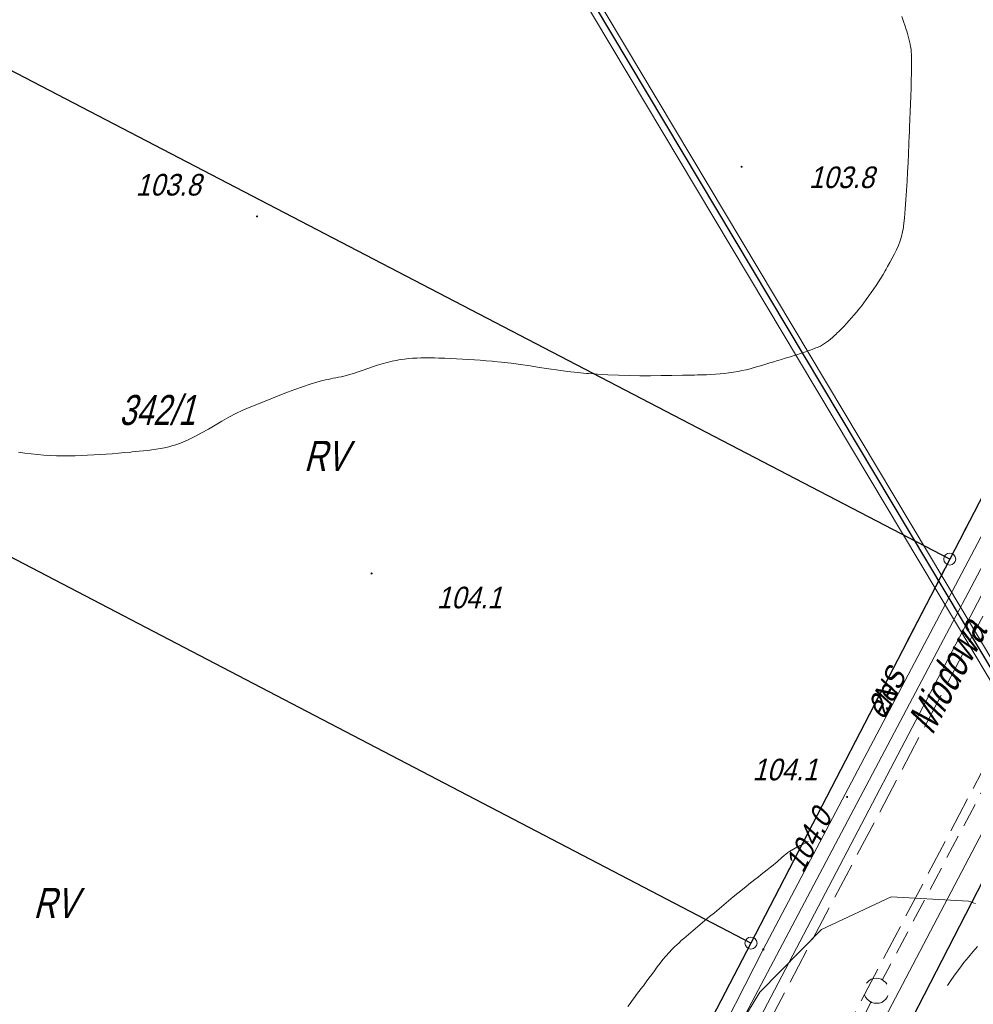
# Model space of a CAD drawing. Extents: x 6530721 to 6531385, y 5978377 to 5979143.
# Tile 54 of 146: x 6531071 to 6531111, y 5978706 to 5978747. Entities that reach past the tile are written whole.
import ezdxf

# ---------------------------------------------------------------- set-up
doc = ezdxf.new("R2010")
doc.units = 0
for name, pattern in [('AB_rokocin 2014-08-13 AC2004$0$1.0_0.5', [1.5, 1, -0.5]), ('AB_rokocin 2014-08-13 AC2004$0$1.5_0.5', [2, 1.5, -0.5]), ('AB_rokocin 2014-08-13 AC2004$0$l217_500', [2, 1.5, -0.5]), ('AB_rokocin 2014-08-13 AC2004$0$l219_500', [0])]:
    doc.linetypes.add(name, pattern=pattern)
for name, color, linetype, lineweight in [('AB-wymiarowa', 7, 'Continuous', 30), ('AB_rokocin 2014-08-13 AC2004$0$!arkusz4', 7, 'Continuous', 18), ('AB_rokocin 2014-08-13 AC2004$0$202-Punkt graniczny stabilizowany trwale', 7, 'Continuous', 18), ('AB_rokocin 2014-08-13 AC2004$0$209-Opis konturu klasyfikacyjnego', 7, 'Continuous', 18), ('AB_rokocin 2014-08-13 AC2004$0$211-Nr działki', 7, 'Continuous', 18), ('AB_rokocin 2014-08-13 AC2004$0$217-Granica konturu klasyfikcyjnego', 7, 'Continuous', 18), ('AB_rokocin 2014-08-13 AC2004$0$219-Linia granicy', 7, 'Continuous', 18), ('AB_rokocin 2014-08-13 AC2004$0$625-Punkt rzędnej przewodu-SEPOD', 7, 'Continuous', 18), ('AB_rokocin 2014-08-13 AC2004$0$625-Punkt rzędnej przewodu-SEPOD-Atr2', 7, 'Continuous', 18), ('AB_rokocin 2014-08-13 AC2004$0$811-Warstwica ciągła linia', 7, 'Continuous', 18), ('AB_rokocin 2014-08-13 AC2004$0$994-Nazwa ulicy', 7, 'Continuous', 18), ('AB_rokocin 2014-08-13 AC2004$0$jezdnia (powierzchnia)', 7, 'Continuous', 18), ('AB_rokocin 2014-08-13 AC2004$0$przewód elektroenergetyczny (linia)-SEPOD', 7, 'Continuous', 18), ('AB_rokocin 2014-08-13 AC2004$0$przewód elektroenergetyczny (linia)-SEPOD-Atr1', 7, 'Continuous', 18), ('AB_rokocin 2014-08-13 AC2004$0$przewód gazowy (linia)-SG', 7, 'Continuous', 18), ('AB_rokocin 2014-08-13 AC2004$0$przewód kanalizacyjny - projektowany (linia)-SK', 7, 'Continuous', 18), ('AB_rokocin 2014-08-13 AC2004$0$przewód wodociągowy (linia)-SW', 7, 'Continuous', 18), ('AB_rokocin 2014-08-13 AC2004$0$punkt wysokościowy naturalny', 7, 'Continuous', 18), ('AB_rokocin 2014-08-13 AC2004$0$punkt wysokościowy naturalny-Atr2', 7, 'Continuous', 18)]:
    doc.layers.add(name, color=color, linetype=linetype, lineweight=lineweight)
doc.styles.add('AB_rokocin 2014-08-13 AC2004$0$Standard', font='txt')

# ---------------------------------------------------------------- blocks, each defined once
blk = doc.blocks.new('AB_rokocin 2014-08-13 AC2004$0$PW01')
at = {"linetype": 'Continuous', "lineweight": 13}
h = blk.add_hatch(color=0, dxfattribs=at)
edge = h.paths.add_edge_path()
edge.add_arc((0, 0), 0.045, 0, 360)
blk = doc.blocks.new('AB_rokocin 2014-08-13 AC2004$0$621')
at = {"linetype": 'Continuous', "lineweight": 0}
h = blk.add_hatch(color=0, dxfattribs=at)
edge = h.paths.add_edge_path()
edge.add_arc((0, 0), 0.05, 0, 360)
blk = doc.blocks.new('AB_rokocin 2014-08-13 AC2004$0$202')
at = {"color": 0, "linetype": 'Continuous', "lineweight": 0}
blk.add_circle((0, 0), 0.25, dxfattribs=at)
blk = doc.blocks.new('AB_rokocin 2014-08-13 AC2004')
at = {"layer": 'AB_rokocin 2014-08-13 AC2004$0$!arkusz4', "color": 7, "linetype": 'Continuous', "lineweight": 0}
blk.add_lwpolyline([(6531015.946, 5978502.881), (6530759.65, 5978931.7), (6530925.765, 5979030.983), (6531182.061, 5978602.165)], close=True, dxfattribs=at)
blk.add_lwpolyline([(6530759.65, 5978931.7), (6530925.765, 5979030.983), (6531182.061, 5978602.165), (6531016.032, 5978503.224), (6530759.65, 5978931.7)], dxfattribs=at)
blk.add_lwpolyline([(6530759.65, 5978931.7), (6530925.765, 5979030.983), (6531182.061, 5978602.165), (6531016.032, 5978503.224), (6530759.65, 5978931.7)], dxfattribs=at)
at = {"layer": 'AB_rokocin 2014-08-13 AC2004$0$!arkusz4', "color": 7, "linetype": 'Continuous', "lineweight": 30}
blk.add_lwpolyline([(6531016.032, 5978503.224), (6530759.993, 5978931.613), (6530925.679, 5979030.64), (6531181.745, 5978602.254)], close=True, dxfattribs=at)
at = {"layer": 'AB_rokocin 2014-08-13 AC2004$0$!arkusz4', "color": 7, "linetype": 'Continuous', "lineweight": 18}
blk.add_lwpolyline([(6531016.118, 5978503.567), (6530760.336, 5978931.527), (6530925.593, 5979030.297), (6531181.375, 5978602.338)], close=True, dxfattribs=at)
at = {"layer": 'AB_rokocin 2014-08-13 AC2004$0$217-Granica konturu klasyfikcyjnego', "color": 3, "linetype": 'AB_rokocin 2014-08-13 AC2004$0$l217_500', "lineweight": 18, "flags": 128}
for points in [[(6531057.73, 5978751.49), (6531109.74, 5978724.41)], [(6531057.73, 5978751.49), (6531109.74, 5978724.41)], [(6531049.55, 5978735.5), (6531101.47, 5978708.43)], [(6531049.55, 5978735.5), (6531101.47, 5978708.43)], [(6531107.21, 5978703.41), (6531121.94, 5978732.05)], [(6531107.21, 5978703.41), (6531121.94, 5978732.05)], [(6531109.74, 5978724.41), (6531111.58, 5978727.95)], [(6531109.74, 5978724.41), (6531111.58, 5978727.95)], [(6531101.47, 5978708.43), (6531109.74, 5978724.41)], [(6531101.47, 5978708.43), (6531109.74, 5978724.41)], [(6531091.3, 5978688.87), (6531101.47, 5978708.43)], [(6531091.3, 5978688.87), (6531101.47, 5978708.43)]]:
    blk.add_lwpolyline(points, dxfattribs=at)
at = {"layer": 'AB_rokocin 2014-08-13 AC2004$0$219-Linia granicy', "color": 92, "linetype": 'AB_rokocin 2014-08-13 AC2004$0$l219_500', "lineweight": 30, "flags": 128}
for points in [[(6531109.74, 5978724.41), (6531057.73, 5978751.49)], [(6531109.74, 5978724.41), (6531057.73, 5978751.49)], [(6531101.47, 5978708.43), (6531049.55, 5978735.5)], [(6531101.47, 5978708.43), (6531049.55, 5978735.5)], [(6531121.94, 5978732.05), (6531107.21, 5978703.41)], [(6531121.94, 5978732.05), (6531107.21, 5978703.41)], [(6531111.58, 5978727.95), (6531109.74, 5978724.41)], [(6531111.58, 5978727.95), (6531109.74, 5978724.41)], [(6531109.74, 5978724.41), (6531101.47, 5978708.43)], [(6531109.74, 5978724.41), (6531101.47, 5978708.43)], [(6531101.47, 5978708.43), (6531091.3, 5978688.87)], [(6531101.47, 5978708.43), (6531091.3, 5978688.87)]]:
    blk.add_lwpolyline(points, dxfattribs=at)
at = {"layer": 'AB_rokocin 2014-08-13 AC2004$0$811-Warstwica ciągła linia', "color": 32, "linetype": 'Continuous', "lineweight": 13, "flags": 128}
for points in [[(6531107.75, 5978746.988), (6531107.818, 5978746.789), (6531107.885, 5978746.589), (6531107.93, 5978746.45), (6531107.95, 5978746.387), (6531107.983, 5978746.28), (6531108.015, 5978746.172), (6531108.044, 5978746.063), (6531108.071, 5978745.955), (6531108.095, 5978745.846), (6531108.115, 5978745.737), (6531108.131, 5978745.627), (6531108.143, 5978745.517), (6531108.149, 5978745.406), (6531108.15, 5978745.36), (6531108.151, 5978745.295), (6531108.151, 5978744.972), (6531108.149, 5978744.649), (6531108.143, 5978744.326), (6531108.135, 5978744.003), (6531108.124, 5978743.68), (6531108.112, 5978743.357), (6531108.099, 5978743.034), (6531108.085, 5978742.711), (6531108.071, 5978742.388), (6531108.06, 5978742.13), (6531108.057, 5978742.065), (6531108.041, 5978741.68), (6531108.025, 5978741.294), (6531108.008, 5978740.909), (6531107.99, 5978740.524), (6531107.97, 5978740.139), (6531107.947, 5978739.754), (6531107.92, 5978739.369), (6531107.889, 5978738.985), (6531107.854, 5978738.6), (6531107.82, 5978738.28), (6531107.812, 5978738.215), (6531107.778, 5978738.024), (6531107.731, 5978737.836), (6531107.672, 5978737.65), (6531107.603, 5978737.468), (6531107.526, 5978737.287), (6531107.441, 5978737.109), (6531107.35, 5978736.933), (6531107.254, 5978736.759), (6531107.156, 5978736.585), (6531107.09, 5978736.47), (6531107.057, 5978736.413), (6531106.964, 5978736.257), (6531106.87, 5978736.103), (6531106.774, 5978735.951), (6531106.677, 5978735.801), (6531106.578, 5978735.653), (6531106.477, 5978735.506), (6531106.373, 5978735.36), (6531106.268, 5978735.216), (6531106.16, 5978735.072), (6531106.09, 5978734.98), (6531106.05, 5978734.928), (6531105.953, 5978734.806), (6531105.856, 5978734.686), (6531105.756, 5978734.567), (6531105.656, 5978734.45), (6531105.554, 5978734.334), (6531105.45, 5978734.22), (6531105.344, 5978734.107), (6531105.236, 5978733.995), (6531105.125, 5978733.884), (6531105.06, 5978733.82), (6531105.013, 5978733.774), (6531104.937, 5978733.703), (6531104.86, 5978733.633), (6531104.782, 5978733.565), (6531104.702, 5978733.5), (6531104.619, 5978733.439), (6531104.535, 5978733.381), (6531104.448, 5978733.327), (6531104.358, 5978733.278), (6531104.265, 5978733.235), (6531104.23, 5978733.22), (6531104.169, 5978733.196), (6531104.012, 5978733.135), (6531103.854, 5978733.077), (6531103.696, 5978733.022), (6531103.537, 5978732.968), (6531103.378, 5978732.916), (6531103.219, 5978732.866), (6531103.059, 5978732.817), (6531102.899, 5978732.768), (6531102.739, 5978732.72), (6531102.64, 5978732.69), (6531102.578, 5978732.671), (6531102.414, 5978732.622), (6531102.25, 5978732.572), (6531102.087, 5978732.522), (6531101.923, 5978732.473), (6531101.759, 5978732.425), (6531101.595, 5978732.379), (6531101.429, 5978732.334), (6531101.263, 5978732.292), (6531101.095, 5978732.253), (6531100.99, 5978732.23), (6531100.926, 5978732.217), (6531100.74, 5978732.183), (6531100.553, 5978732.156), (6531100.367, 5978732.134), (6531100.18, 5978732.116), (6531099.992, 5978732.102), (6531099.805, 5978732.092), (6531099.618, 5978732.084), (6531099.43, 5978732.078), (6531099.243, 5978732.073), (6531099.12, 5978732.07), (6531099.055, 5978732.068), (6531098.613, 5978732.058), (6531098.171, 5978732.05), (6531097.729, 5978732.044), (6531097.286, 5978732.041), (6531096.844, 5978732.043), (6531096.402, 5978732.049), (6531095.959, 5978732.06), (6531095.518, 5978732.078), (6531095.076, 5978732.103), (6531094.7, 5978732.13), (6531094.635, 5978732.135), (6531094.24, 5978732.174), (6531093.846, 5978732.22), (6531093.452, 5978732.272), (6531093.059, 5978732.329), (6531092.666, 5978732.388), (6531092.273, 5978732.447), (6531091.88, 5978732.504), (6531091.486, 5978732.558), (6531091.091, 5978732.606), (6531090.76, 5978732.64), (6531090.695, 5978732.646), (6531090.449, 5978732.668), (6531090.203, 5978732.687), (6531089.957, 5978732.705), (6531089.711, 5978732.721), (6531089.465, 5978732.735), (6531089.219, 5978732.747), (6531088.973, 5978732.758), (6531088.727, 5978732.767), (6531088.481, 5978732.775), (6531088.3, 5978732.78), (6531088.235, 5978732.782), (6531088.065, 5978732.784), (6531087.895, 5978732.784), (6531087.725, 5978732.782), (6531087.555, 5978732.776), (6531087.385, 5978732.766), (6531087.215, 5978732.752), (6531087.045, 5978732.734), (6531086.875, 5978732.71), (6531086.705, 5978732.681), (6531086.6, 5978732.66), (6531086.536, 5978732.646), (6531086.328, 5978732.595), (6531086.123, 5978732.537), (6531085.921, 5978732.474), (6531085.72, 5978732.407), (6531085.521, 5978732.338), (6531085.322, 5978732.269), (6531085.123, 5978732.202), (6531084.922, 5978732.137), (6531084.721, 5978732.078), (6531084.58, 5978732.04), (6531084.517, 5978732.024), (6531084.41, 5978732), (6531084.302, 5978731.977), (6531084.193, 5978731.954), (6531084.085, 5978731.933), (6531083.976, 5978731.911), (6531083.867, 5978731.889), (6531083.759, 5978731.865), (6531083.651, 5978731.84), (6531083.544, 5978731.812), (6531083.5, 5978731.8), (6531083.437, 5978731.782), (6531083.118, 5978731.685), (6531082.801, 5978731.581), (6531082.487, 5978731.471), (6531082.174, 5978731.356), (6531081.863, 5978731.237), (6531081.553, 5978731.114), (6531081.244, 5978730.988), (6531080.935, 5978730.861), (6531080.628, 5978730.733), (6531080.38, 5978730.63), (6531080.32, 5978730.605), (6531080.025, 5978730.468), (6531079.736, 5978730.317), (6531079.451, 5978730.156), (6531079.169, 5978729.99), (6531078.888, 5978729.823), (6531078.604, 5978729.66), (6531078.316, 5978729.505), (6531078.022, 5978729.362), (6531077.72, 5978729.236), (6531077.47, 5978729.15), (6531077.407, 5978729.131), (6531077.235, 5978729.084), (6531077.061, 5978729.044), (6531076.887, 5978729.01), (6531076.712, 5978728.981), (6531076.537, 5978728.956), (6531076.361, 5978728.934), (6531076.185, 5978728.915), (6531076.009, 5978728.897), (6531075.832, 5978728.881), (6531075.72, 5978728.87), (6531075.655, 5978728.864), (6531075.398, 5978728.84), (6531075.141, 5978728.818), (6531074.884, 5978728.797), (6531074.627, 5978728.778), (6531074.37, 5978728.761), (6531074.113, 5978728.746), (6531073.856, 5978728.733), (6531073.599, 5978728.722), (6531073.342, 5978728.714), (6531073.15, 5978728.71), (6531073.085, 5978728.709), (6531072.822, 5978728.708), (6531072.558, 5978728.712), (6531072.295, 5978728.722), (6531072.032, 5978728.737), (6531071.769, 5978728.758), (6531071.506, 5978728.785), (6531071.243, 5978728.819), (6531070.981, 5978728.86)], [(6531096.346, 5978705.786), (6531096.436, 5978705.912), (6531096.527, 5978706.036), (6531096.619, 5978706.16), (6531096.711, 5978706.284), (6531096.804, 5978706.407), (6531096.897, 5978706.531), (6531096.98, 5978706.64), (6531096.991, 5978706.654), (6531097.107, 5978706.809), (6531097.222, 5978706.965), (6531097.337, 5978707.122), (6531097.452, 5978707.278), (6531097.568, 5978707.433), (6531097.686, 5978707.586), (6531097.807, 5978707.737), (6531097.931, 5978707.886), (6531098.059, 5978708.031), (6531098.18, 5978708.16), (6531098.192, 5978708.173), (6531098.284, 5978708.265), (6531098.378, 5978708.355), (6531098.474, 5978708.442), (6531098.57, 5978708.529), (6531098.668, 5978708.614), (6531098.766, 5978708.698), (6531098.865, 5978708.782), (6531098.965, 5978708.865), (6531099.064, 5978708.948), (6531099.15, 5978709.02), (6531099.164, 5978709.031), (6531099.359, 5978709.196), (6531099.554, 5978709.362), (6531099.749, 5978709.527), (6531099.944, 5978709.692), (6531100.139, 5978709.857), (6531100.335, 5978710.021), (6531100.531, 5978710.185), (6531100.728, 5978710.348), (6531100.925, 5978710.51), (6531101.11, 5978710.66), (6531101.124, 5978710.671), (6531101.251, 5978710.773), (6531101.379, 5978710.875), (6531101.506, 5978710.976), (6531101.635, 5978711.077), (6531101.763, 5978711.177), (6531101.891, 5978711.278), (6531102.02, 5978711.378), (6531102.148, 5978711.479), (6531102.276, 5978711.58), (6531102.39, 5978711.67), (6531102.404, 5978711.681), (6531102.479, 5978711.744), (6531102.554, 5978711.808), (6531102.627, 5978711.874), (6531102.7, 5978711.939), (6531102.774, 5978712.005), (6531102.848, 5978712.069), (6531102.924, 5978712.131), (6531103.001, 5978712.191), (6531103.082, 5978712.247), (6531103.15, 5978712.29), (6531103.165, 5978712.299), (6531103.234, 5978712.338), (6531103.303, 5978712.376), (6531103.372, 5978712.413), (6531103.442, 5978712.449), (6531103.513, 5978712.484), (6531103.583, 5978712.519), (6531103.654, 5978712.553), (6531103.725, 5978712.588), (6531103.795, 5978712.623), (6531103.85, 5978712.65)], [(6531110.81, 5978710.078), (6531110.715, 5978710.109), (6531110.62, 5978710.14), (6531110.525, 5978710.17), (6531107.309, 5978710.351), (6531104.398, 5978708.994), (6531101.839, 5978706.386), (6531099.677, 5978702.815)], [(6531110.9, 5978708.289), (6531110.706, 5978708.069), (6531110.518, 5978707.846), (6531110.334, 5978707.618), (6531110.156, 5978707.386), (6531109.982, 5978707.148), (6531109.812, 5978706.905), (6531109.65, 5978706.66)]]:
    blk.add_lwpolyline(points, dxfattribs=at)
at = {"layer": 'AB_rokocin 2014-08-13 AC2004$0$jezdnia (powierzchnia)', "color": 252, "linetype": 'AB_rokocin 2014-08-13 AC2004$0$1.5_0.5', "lineweight": 18, "flags": 128}
for points in [[(6531085.74, 5978673), (6531097.44, 5978696.06), (6531114.11, 5978727.71), (6531132.41, 5978763.64)], [(6531135.17, 5978762.45), (6531116.73, 5978726.3), (6531100.11, 5978694.72), (6531088.02, 5978670.96)]]:
    blk.add_lwpolyline(points, dxfattribs=at)
at = {"layer": 'AB_rokocin 2014-08-13 AC2004$0$przewód elektroenergetyczny (linia)-SEPOD', "color": 1, "linetype": 'Continuous', "lineweight": 18, "flags": 128}
for points in [[(6531016.57, 5978774.92), (6530999.78, 5978752.35), (6531009.61, 5978738.01), (6531012.53, 5978734.1), (6531018.44, 5978725.66), (6531033.46, 5978703.79), (6531047.58, 5978687.83), (6531071.83, 5978661.18), (6531077.69, 5978661.73), (6531081.66, 5978668.68), (6531091.97, 5978688.52), (6531101.98, 5978708.16), (6531112.22, 5978727.55), (6531122.08, 5978747.33), (6531132, 5978765.74), (6531132.11, 5978766.31), (6531132.42, 5978767.25), (6531132.14, 5978777.68), (6531136.89, 5978786.86), (6531137.71, 5978789.05)], [(6531137.71, 5978789.05), (6531137.65, 5978788.58), (6531140.19, 5978787.25), (6531147.51, 5978782.89), (6531124.17, 5978737.93), (6531098.63, 5978689.29), (6531077.41, 5978650.33), (6531069.84, 5978641.41), (6531065.42, 5978647.56), (6531065.19, 5978647.34), (6531064.97, 5978647.18)], [(6531091.97, 5978688.52), (6531101.98, 5978708.16), (6531112.22, 5978727.55)]]:
    blk.add_lwpolyline(points, dxfattribs=at)
at = {"layer": 'AB_rokocin 2014-08-13 AC2004$0$przewód gazowy (linia)-SG', "color": 40, "linetype": 'Continuous', "lineweight": 18, "flags": 128}
blk.add_lwpolyline([(6531074.82, 5978660.4), (6531075.21, 5978660.61), (6531077.82, 5978660.65), (6531078.57, 5978661.95), (6531080.06, 5978664.55), (6531084.96, 5978673.09), (6531118.29, 5978736.7), (6531119.69, 5978739.35), (6531126.64, 5978752.64), (6531128.03, 5978755.3), (6531132.67, 5978764.15)], dxfattribs=at)
at = {"layer": 'AB_rokocin 2014-08-13 AC2004$0$przewód kanalizacyjny - projektowany (linia)-SK', "color": 32, "linetype": 'AB_rokocin 2014-08-13 AC2004$0$1.0_0.5', "lineweight": 18, "flags": 128}
for points in [[(6531122, 5978735.42), (6531106.93, 5978706.88)], [(6531106.47, 5978705.99), (6531085.6, 5978662.89)]]:
    blk.add_lwpolyline(points, dxfattribs=at)
blk.add_lwpolyline([(6531107, 5978706.02), (6531106.91, 5978705.96), (6531106.8, 5978705.93), (6531106.69, 5978705.92), (6531106.59, 5978705.93), (6531106.48, 5978705.96), (6531106.39, 5978706.02), (6531106.3, 5978706.09), (6531106.24, 5978706.18), (6531106.19, 5978706.27), (6531106.17, 5978706.38), (6531106.17, 5978706.49), (6531106.19, 5978706.6), (6531106.24, 5978706.7), (6531106.3, 5978706.79), (6531106.38, 5978706.86), (6531106.47, 5978706.92), (6531106.58, 5978706.95), (6531106.69, 5978706.96), (6531106.79, 5978706.95), (6531106.9, 5978706.92), (6531106.99, 5978706.86), (6531107.08, 5978706.79), (6531107.14, 5978706.7), (6531107.19, 5978706.61), (6531107.21, 5978706.5), (6531107.21, 5978706.39), (6531107.19, 5978706.28), (6531107.14, 5978706.18), (6531107.08, 5978706.09)], close=True, dxfattribs=at)
at = {"layer": 'AB_rokocin 2014-08-13 AC2004$0$przewód wodociągowy (linia)-SW', "color": 5, "linetype": 'Continuous', "lineweight": 18, "flags": 128}
blk.add_lwpolyline([(6531076.03, 5978657.73), (6531076.43, 5978658.54), (6531131.6, 5978762.92), (6531133.5, 5978766.97), (6531133.61, 5978768.47), (6531133.34, 5978768.58)], dxfattribs=at)
at = {"layer": 'AB_rokocin 2014-08-13 AC2004$0$202-Punkt graniczny stabilizowany trwale', "color": 7, "linetype": 'Continuous', "lineweight": 18, "rotation": 171.887}
for p in [(6531109.74, 5978724.41), (6531101.47, 5978708.43)]:
    blk.add_blockref('AB_rokocin 2014-08-13 AC2004$0$202', p, dxfattribs=at)
at = {"layer": 'AB_rokocin 2014-08-13 AC2004$0$625-Punkt rzędnej przewodu-SEPOD', "color": 1, "linetype": 'Continuous', "lineweight": 18}
blk.add_blockref('AB_rokocin 2014-08-13 AC2004$0$621', (6531101.98, 5978708.16), dxfattribs=at)
at = {"layer": 'AB_rokocin 2014-08-13 AC2004$0$punkt wysokościowy naturalny', "color": 7, "linetype": 'Continuous', "lineweight": 13}
for p in [(6531101.08, 5978740.74), (6531080.91, 5978738.67), (6531085.68, 5978723.81), (6531105.47, 5978714.51)]:
    blk.add_blockref('AB_rokocin 2014-08-13 AC2004$0$PW01', p, dxfattribs=at)
at = {"layer": 'AB_rokocin 2014-08-13 AC2004$0$209-Opis konturu klasyfikacyjnego', "color": 3, "linetype": 'Continuous', "lineweight": 20, "style": 'AB_rokocin 2014-08-13 AC2004$0$Standard', "oblique": 15, "width": 0.785}
for p in [(6531082.86, 5978728.08), (6531071.6, 5978709.47)]:
    blk.add_text('RV', height=1.25, dxfattribs=at).set_placement(p)
at = {"layer": 'AB_rokocin 2014-08-13 AC2004$0$211-Nr działki', "color": 92, "linetype": 'Continuous', "lineweight": 30, "style": 'AB_rokocin 2014-08-13 AC2004$0$Standard', "oblique": 15, "width": 0.755}
blk.add_text('342/1', height=1.25, dxfattribs=at).set_placement((6531075.17, 5978729.99))
at = {"layer": 'AB_rokocin 2014-08-13 AC2004$0$625-Punkt rzędnej przewodu-SEPOD-Atr2', "color": 1, "linetype": 'ByBlock', "lineweight": 20, "style": 'AB_rokocin 2014-08-13 AC2004$0$Standard', "oblique": 15, "width": 0.9}
blk.add_text('104.0', height=0.9, rotation=62.95, dxfattribs=at).set_placement((6531103.64, 5978711.29))
at = {"layer": 'AB_rokocin 2014-08-13 AC2004$0$994-Nazwa ulicy', "color": 7, "linetype": 'Continuous', "lineweight": 20, "style": 'AB_rokocin 2014-08-13 AC2004$0$Standard', "oblique": 15, "width": 0.739}
blk.add_text('Miodowa', height=1.25, rotation=62.23, dxfattribs=at).set_placement((6531109.02, 5978717.05))
at = {"layer": 'AB_rokocin 2014-08-13 AC2004$0$przewód elektroenergetyczny (linia)-SEPOD-Atr1', "color": 1, "linetype": 'ByBlock', "lineweight": 20, "style": 'AB_rokocin 2014-08-13 AC2004$0$Standard', "oblique": 15, "width": 0.9}
for s, p in [('2eS', (6531107.08, 5978717.82)), ('eN', (6531107.01, 5978717.68))]:
    blk.add_text(s, height=0.9, rotation=62.95, dxfattribs=at).set_placement(p)
at = {"layer": 'AB_rokocin 2014-08-13 AC2004$0$punkt wysokościowy naturalny-Atr2', "color": 252, "linetype": 'ByBlock', "lineweight": 20, "style": 'AB_rokocin 2014-08-13 AC2004$0$Standard', "oblique": 15, "width": 0.9}
for s, p in [('103.8', (6531075.86, 5978739.54)), ('103.8', (6531103.88, 5978739.85)), ('104.1', (6531088.39, 5978722.36)), ('104.1', (6531101.53, 5978715.2))]:
    blk.add_text(s, height=0.9, dxfattribs=at).set_placement(p)

msp = doc.modelspace()

# ---------------------------------------------------------------- block references
at = {"layer": 'AB-wymiarowa'}
msp.add_blockref('AB_rokocin 2014-08-13 AC2004', (0, 0), dxfattribs=at)

doc.saveas('drawing.dxf')
